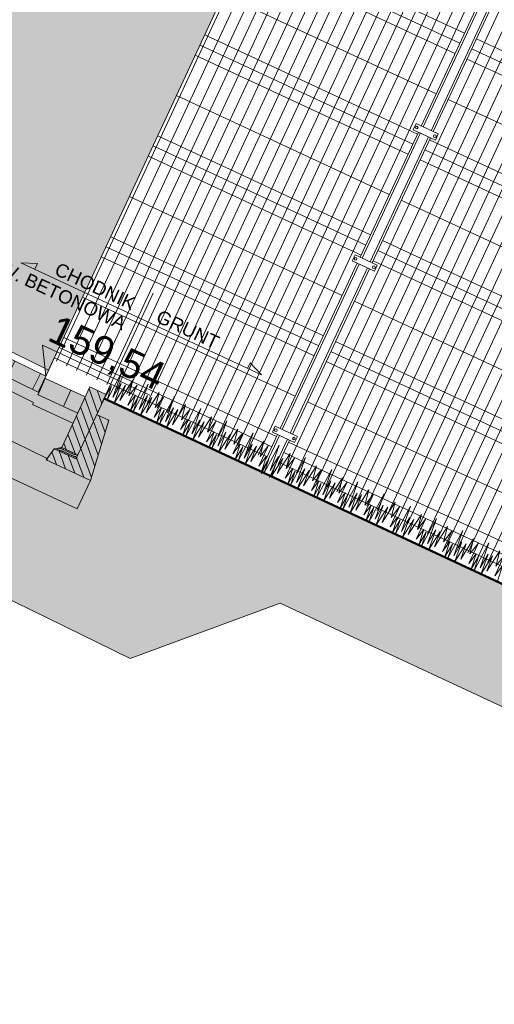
# Model space of a CAD drawing. Header units: millimetres. Extents: x 1962 to 3194, y -795 to -219.
# Tile 104 of 256: x 2363.65 to 2365.78, y -431.95 to -427.53. Entities that reach past the tile are written whole.
import ezdxf

# ---------------------------------------------------------------- set-up
doc = ezdxf.new("R2010")
doc.units = ezdxf.units.MM
doc.layers.get('0').update_dxf_attribs({"lineweight": 5})
for name, color, linetype, lineweight in [('A_elewacje kolorystyka', 252, 'Continuous', 9), ('A_flagi przekrojowe', 92, 'Continuous', 9), ('A_hatch nawierzchnia', 253, 'Continuous', 9), ('A_hatch przekroje', 125, 'Continuous', 9), ('A_koty wysokośc.', 53, 'Continuous', 9), ('A_ogrodzenie 2_4m', 45, 'Continuous', 9), ('A_przekrojowe', 42, 'Continuous', 9), ('A_widok', 142, 'Continuous', 9)]:
    doc.layers.add(name, color=color, linetype=linetype, lineweight=lineweight)
doc.styles.get("Standard").update_dxf_attribs({"font": 'arial.ttf'})
pattern_1 = [(135, (0.030723, 0.21), (0.02245064, 0.02245064), [])]

# ---------------------------------------------------------------- blocks, each defined once
blk = doc.blocks.new('zw$CA91')
at = {"layer": 'A_koty wysokośc.'}
h = blk.add_hatch(color=256, dxfattribs=at)
h.dxf.hatch_style = 1
h.paths.add_polyline_path([(-0.448, 0.753), (0, 0), (0, 0.753)])
blk.add_lwpolyline([(2.874, 0.753), (-0.448, 0.753), (0, 0), (0, 0.753)], dxfattribs=at)
blk = doc.blocks.new('zw$5246')
at = {"layer": 'A_ogrodzenie 2_4m'}
blk.add_lwpolyline([(-0.095, 0.015), (0.015, 0.015), (0.015, -0.015), (-0.095, -0.015), (-0.095, 0.015)], dxfattribs=at)
for centre in [(-0.085, 0), (0.005, 0)]:
    blk.add_circle(centre, 0.006, dxfattribs=at)
blk = doc.blocks.new('zw$607D')
at = {"layer": 'A_elewacje kolorystyka'}
h = blk.add_hatch(color=9, dxfattribs=at)
h.dxf.hatch_style = 1
h.paths.add_polyline_path([(-7.6383, 2.6273), (-7.6383, 1.0273), (-7.6383, 0.0375), (-6.2693, 0.01), (-6.2693, 2.8773), (-7.6383, 2.8773)])
at = {"layer": 'A_hatch nawierzchnia'}
h = blk.add_hatch(color=253, dxfattribs=at)
h.dxf.hatch_style = 2
h.paths.add_polyline_path([(-24.2093, 0.34), (-24.2093, 0.26), (-6.2693, -0.1), (-6.2693, -0.03), (-6.2693, -0.02)])
h = blk.add_hatch(color=253, dxfattribs=at)
h.dxf.hatch_style = 2
h.paths.add_polyline_path([(-6.0693, -0.11), (-6.2693, -0.11), (-6.2693, -0.1), (-6.2693, -0.03), (-6.0693, -0.03)])
at = {"layer": 'A_hatch przekroje'}
h = blk.add_hatch(dxfattribs=at)
h.set_pattern_fill('EARTH2', color=256, scale=0.03, angle=69.9782, style=2)
h.set_pattern_definition([(225, (-78.4693, 4.5083), (1e-16, -1.077631), [0.3429, -0.4191]), (225, (-78.2268, 4.2658), (1e-16, -1.077631), [0.3429, -0.4191]), (225, (-78.2861, 4.3251), (1e-16, -1.077631), [0.35052, -0.41148]), (225, (-78.34535, 4.3843), (1e-16, -1.077631), [0.35052, -0.41148]), (225, (-78.4046, 4.4436), (1e-16, -1.077631), [0.35052, -0.41148]), (225, (-78.4046, 4.9824), (1e-16, -1.077631), [0.3429, -0.4191]), (225, (-78.34535, 4.92315), (1e-16, -1.077631), [0.3429, -0.4191]), (225, (-78.2861, 4.8639), (1e-16, -1.077631), [0.3429, -0.4191]), (225, (-78.2268, 4.8046), (1e-16, -1.077631), [0.3429, -0.4191]), (225, (-78.4693, 5.0471), (1e-16, -1.077631), [0.3429, -0.4191]), (315, (-78.98654, 4.5298), (1.077631, 0), [0.3429, -0.4191]), (315, (-78.7387, 4.7777), (1.077631, 0), [0.3429, -0.4191]), (315, (-78.80334, 4.713), (1.077631, 0), [0.3429, -0.4191]), (315, (-78.8626, 4.65374), (1.077631, 0), [0.3429, -0.4191]), (315, (-78.9219, 4.5945), (1.077631, 0), [0.3429, -0.4191]), (315, (-78.3831, 4.5945), (1.077631, 0), [0.35052, -0.41148]), (315, (-78.3238, 4.65374), (1.077631, 0), [0.35052, -0.41148]), (315, (-78.2645, 4.713), (1.077631, 0), [0.35052, -0.41148]), (315, (-78.1999, 4.7777), (1.077631, 0), [0.3429, -0.4191]), (315, (-78.4423, 4.5352), (1.077631, 0), [0.3429, -0.4191])])
h.paths.add_polyline_path([(-131.3806, -0.9503), (-128.5486, -0.9503), (-128.1695, -0.6713), (-127.4013, -0.6606), (-127.1193, -0.9285), (-126.3193, -0.9285), (-125.7914, -0.54), (-24.0282, -0.54), (-23.6193, -0.9285), (-22.8193, -0.9285), (-22.4739, -0.6743), (-5.3893, -1.0103), (-4.8842, -0.5), (-0.6149, -0.5), (-0.12, 0), (-5.9893, 0), (-5.9893, 0.02), (-6.0693, 0.02), (-6.0693, -0.03), (-6.2693, -0.03), (-6.2693, -0.11), (-6.0693, -0.11), (-6.0693, -0.16), (-6.0693, -0.28), (-6.0978, -0.2995), (-6.1093, -0.36), (-5.8893, -0.36), (-5.8893, -0.5003), (-6.2585, -0.5003), (-24.3693, -0.1369), (-24.3693, -0.04), (-24.1093, -0.04), (-24.1093, 0.09), (-24.2093, 0.24), (-24.2093, 0.34), (-24.2693, 0.34), (-24.2693, 0.24), (-24.3693, 0.09), (-24.3693, 0.0473), (-26.8255, -0.004), (-26.8255, -0.264), (-27.0855, -0.264), (-27.0855, -0.004), (-30.3119, 0.0634), (-33.5384, -0.004), (-33.5384, -0.264), (-33.7984, -0.264), (-33.7984, -0.004), (-35.9184, 0.0403), (-38.0384, -0.004), (-38.0384, -0.264), (-38.2984, -0.264), (-38.2984, -0.004), (-40.4184, 0.0403), (-42.5384, -0.004), (-42.5384, -0.264), (-42.7984, -0.264), (-42.7984, -0.004), (-44.9184, 0.0403), (-47.0384, -0.004), (-47.0384, -0.264), (-47.2984, -0.264), (-47.2984, -0.004), (-49.4184, 0.0403), (-51.5384, -0.004), (-51.5384, -0.264), (-51.7984, -0.264), (-51.7984, -0.004), (-53.9184, 0.0403), (-56.0384, -0.004), (-56.0384, -0.264), (-56.2984, -0.264), (-56.2984, -0.004), (-58.4184, 0.0403), (-60.5384, -0.004), (-60.5384, -0.264), (-60.7984, -0.264), (-60.7984, -0.004), (-62.9184, 0.0403), (-65.0384, -0.004), (-65.0384, -0.264), (-65.2984, -0.264), (-65.2984, -0.004), (-67.4184, 0.0403), (-69.5384, -0.004), (-69.5384, -0.264), (-69.7984, -0.264), (-69.7984, -0.004), (-71.9184, 0.0403), (-74.0384, -0.004), (-74.0384, -0.264), (-74.2984, -0.264), (-74.2984, -0.004), (-76.4184, 0.0403), (-78.5384, -0.004), (-78.5384, -0.264), (-78.7984, -0.264), (-78.7984, -0.004), (-80.9184, 0.0403), (-83.0384, -0.004), (-83.0384, -0.264), (-83.2984, -0.264), (-83.2984, -0.004), (-85.4184, 0.0403), (-87.5384, -0.004), (-87.5384, -0.264), (-87.7984, -0.264), (-87.7984, -0.004), (-89.9184, 0.0403), (-92.0384, -0.004), (-92.0384, -0.264), (-92.2984, -0.264), (-92.2984, -0.004), (-94.4184, 0.0403), (-96.5384, -0.004), (-96.5384, -0.264), (-96.7984, -0.264), (-96.7984, -0.004), (-98.9184, 0.0403), (-101.0384, -0.004), (-101.0384, -0.264), (-101.2984, -0.264), (-101.2984, -0.004), (-103.4184, 0.0403), (-105.5384, -0.004), (-105.5384, -0.264), (-105.7984, -0.264), (-105.7984, -0.004), (-107.9184, 0.0403), (-110.0384, -0.004), (-110.0384, -0.264), (-110.2984, -0.264), (-110.2984, -0.004), (-112.4184, 0.0403), (-114.5384, -0.004), (-114.5384, -0.264), (-114.7984, -0.264), (-114.7984, -0.004), (-116.9184, 0.0403), (-119.0384, -0.004), (-119.0384, -0.264), (-119.2984, -0.264), (-119.2984, -0.004), (-121.4184, 0.0403), (-123.5384, -0.004), (-123.5384, -0.264), (-123.7984, -0.264), (-123.7984, -0.004), (-125.5693, 0.033), (-125.5693, 0.09), (-125.6693, 0.24), (-125.6693, 0.34), (-125.7293, 0.34), (-125.7293, 0.24), (-125.8293, 0.09), (-125.8293, 0.0384), (-125.8293, -0.04), (-125.5693, -0.04), (-125.5693, -0.1369), (-128.1493, -0.1829), (-128.1493, -0.08), (-127.9293, -0.08), (-127.9408, -0.0195), (-127.9693, 0), (-127.9693, 0.3), (-128.0493, 0.3), (-128.0493, 0.27), (-132.6493, 0.27)])
h.paths.add_polyline_path([(-128.1493, -0.08), (-128.1093, 0.2), (-128.0493, 0.2), (-128.0493, 0), (-128.0493, -0.0195), (-127.9408, -0.0195), (-127.9293, -0.08)], flags=16)
h = blk.add_hatch(dxfattribs=at)
h.set_pattern_fill('LINE', color=256, scale=0.04, angle=113.9782, style=2)
h.set_pattern_definition([(89, (-163.44908, -3.11519), (-0.12698066, 0.00221646), [])])
h.paths.add_polyline_path([(-6.2693, -0.1), (-24.2093, 0.26), (-24.2093, 0.2948), (-24.2093, 0.34), (-6.2693, -0.02)])
h = blk.add_hatch(dxfattribs=at)
h.set_pattern_fill('CONC', color=256, scale=0.005, angle=245.0218, style=2)
h.set_pattern_definition([(220.04361, (-163.48915, -3.25503), (0.08170805, -0.09722548), [0, -0.127]), (220.04361, (-163.51872, -3.22182), (0.08170805, -0.09722548), [0, -0.127]), (220.04361, (-163.47751, -3.27677), (0.08170805, -0.09722548), [0, -0.127]), (198.242212, (-163.452286, -3.204146), (-0.3733845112, -0.1478987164), [0.01367828, -0.67023767]), (76.913512, (-163.465277, -3.208428), (-0.1282603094, -0.439575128), [0.00635, -0.62865]), (350.644912, (-163.463839, -3.202243), (-0.976375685, 0.1748124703), [0.01170876, -1.15917332]), (66.60871, (-163.44156, -3.16361), (0.015517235, 0.178933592), [0.00283985, -0.28114079]), (186.353512, (-163.440432, -3.161006), (-0.276159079, -0.066190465), [0.00457911, -0.45332599]), (328.478512, (-163.444983, -3.161513), (0.260641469, -0.112743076), [0.00401612, -0.39759318]), (85.04361, (-163.511955, -3.20618), (-0.08170808, 0.09722551), [0.0053881, -0.17421695]), (220.04361, (-163.51149, -3.20082), (-0.01551742, -0.17893353), [0.00762, -0.11938]), (355.04361, (-163.51732, -3.20572), (0.09722551, 0.08170808), [0.0053881, -0.17421695]), (111.608712, (-163.447994, -3.258602), (0.066190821, -0.276158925), [0.00401612, -0.39759318]), (220.04361, (-163.44947, -3.25487), (-0.01551742, -0.17893353), [0.00635, -0.12065]), (3.173712, (-163.454335, -3.258954), (0.455092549, 0.0506731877), [0.00635, -0.62865]), (73.733712, (-163.395648, -3.21627), (-0.112742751, -0.260641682), [0.00457911, -0.45332599]), (201.608712, (-163.394365, -3.211874), (0.276158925, 0.066190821), [0.00803224, -0.39357706]), (346.913512, (-163.401833, -3.214832), (-0.439575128, 0.1282603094), [0.00635, -0.62865]), (220.04361, (-163.42711, -3.23608), (0.08170805, -0.09722548), [0, -0.127]), (220.04361, (-163.4221, -3.18874), (0.08170805, -0.09722548), [0, -0.127]), (220.04361, (-163.47956, -3.17564), (0.08170805, -0.09722548), [0, -0.127]), (220.04361, (-163.48048, -3.22784), (0.08170805, -0.09722548), [0, -0.127]), (220.04361, (-163.4384, -3.22067), (0.08170805, -0.09722548), [0, -0.127]), (220.04361, (-163.41455, -3.20562), (0.08170805, -0.09722548), [0, -0.127]), (220.04361, (-163.42821, -3.20714), (0.08170805, -0.09722548), [0, -0.127]), (220.04361, (-163.44393, -3.18053), (0.08170805, -0.09722548), [0, -0.127]), (220.04361, (-163.41733, -3.16481), (0.08170805, -0.09722548), [0, -0.127]), (220.04361, (-163.3995, -3.18799), (0.08170805, -0.09722548), [0, -0.127]), (220.04361, (-163.37861, -3.20693), (0.08170805, -0.09722548), [0, -0.127]), (220.04361, (-163.40548, -3.23615), (0.08170805, -0.09722548), [0, -0.127]), (220.04361, (-163.4236, -3.25801), (0.08170805, -0.09722548), [0, -0.127]), (220.04361, (-163.4609, -3.28272), (0.08170805, -0.09722548), [0, -0.127]), (220.04361, (-163.4629, -3.23297), (0.08170805, -0.09722548), [0, -0.127]), (220.04361, (-163.43847, -3.2423), (0.08170805, -0.09722548), [0, -0.127]), (220.04361, (-163.48547, -3.20217), (0.08170805, -0.09722548), [0, -0.127]), (220.04361, (-163.46038, -3.1728), (0.08170805, -0.09722548), [0, -0.127]), (220.04361, (-163.50753, -3.17592), (0.08170805, -0.09722548), [0, -0.127]), (220.04361, (-163.47054, -3.15479), (0.08170805, -0.09722548), [0, -0.127]), (220.04361, (-163.44188, -3.12573), (0.08170805, -0.09722548), [0, -0.127]), (220.04361, (-163.45763, -3.13067), (0.08170805, -0.09722548), [0, -0.127]), (220.04361, (-163.44717, -3.1451), (0.08170805, -0.09722548), [0, -0.127]), (220.04361, (-163.52538, -3.18429), (0.08170805, -0.09722548), [0, -0.127]), (220.04361, (-163.50355, -3.23395), (0.08170805, -0.09722548), [0, -0.127]), (220.04361, (-163.47417, -3.25904), (0.08170805, -0.09722548), [0, -0.127]), (220.04361, (-163.48828, -3.15145), (0.08170805, -0.09722548), [0, -0.127])])
h.paths.add_polyline_path([(-24.2093, 0.24), (-24.2093, 0.26), (-6.2693, -0.1), (-6.2693, -0.11), (-6.0693, -0.11), (-6.0693, -0.16), (-6.2693, -0.16), (-6.2693, -0.1501), (-24.189, 0.2095)])
h = blk.add_hatch(dxfattribs=at)
h.set_pattern_fill('CONCRE', color=256, scale=0.008, angle=245.0218, style=2)
h.set_pattern_definition([(220.04361, (-163.44908, -3.11519), (-0.02482788, -0.28629365), [0.0254, -0.1778]), (310.04361, (-163.44908, -3.11519), (0.28629365, -0.02482788), [0.0254, -0.1778]), (355.04361, (-163.46852, -3.13153), (0.15556077, 0.13073289), [0.03592103, -0.25144718]), (220.04361, (-163.39499, -3.21903), (-0.02482788, -0.28629365), [0.0254, -0.1778]), (265.04361, (-163.41288, -3.21748), (0.13073289, -0.15556077), [0.0179605, -0.26940768]), (355.04361, (-163.41288, -3.21748), (0.15556077, 0.13073289), [0.0179605, -0.26940768]), (220.04361, (-163.42064, -3.30695), (-0.02482788, -0.28629365), [0.03592103, -0.16727897]), (265.04361, (-163.42064, -3.30695), (0.13073289, -0.15556077), [0.0254, -0.2619682]), (355.04361, (-163.44814, -3.33006), (0.15556077, 0.13073289), [0.0254, -0.2619682]), (310.04361, (-163.52334, -3.24396), (0.28629365, -0.02482788), [0.0254, -0.1778]), (265.04361, (-163.52334, -3.24396), (0.13073289, -0.15556077), [0.0179605, -0.26940768]), (355.04361, (-163.5249, -3.26185), (0.15556077, 0.13073289), [0.0179605, -0.26940768]), (220.04361, (-163.43584, -3.17042), (-0.02482788, -0.28629365), [0.0127, -0.17018]), (220.04361, (-163.51983, -3.30736), (-0.02482788, -0.28629365), [0.0127, -0.17018]), (310.04361, (-163.45487, -3.28595), (0.28629365, -0.02482788), [0.0127, -0.17018]), (355.04361, (-163.54786, -3.21479), (0.15556077, 0.13073289), [0.0179605, -0.26940768]), (355.04361, (-163.38992, -3.26454), (0.15556077, 0.13073289), [0.0179605, -0.26940768]), (265.04361, (-163.4791, -3.22751), (0.13073289, -0.15556077), [0.0179605, -0.26940768]), (310.04361, (-163.48621, -3.17957), (0.28629365, -0.02482788), [0.003175, -0.200025]), (310.04361, (-163.43835, -3.25133), (0.28629365, -0.02482788), [0.003175, -0.200025]), (310.04361, (-163.4888, -3.33934), (0.28629365, -0.02482788), [0.003175, -0.200025]), (310.04361, (-163.56068, -3.25875), (0.28629365, -0.02482788), [0.003175, -0.200025])])
h.paths.add_polyline_path([(-24.1093, 0.0079), (-24.1093, 0.09), (-24.189, 0.2095), (-6.2693, -0.1501), (-6.2693, -0.16), (-6.0693, -0.16), (-6.0693, -0.28), (-6.0978, -0.2995), (-6.108, -0.3533)])
h = blk.add_hatch(dxfattribs=at)
h.set_pattern_fill('ANSI36', color=256, scale=0.01, angle=24.9782, style=2)
h.set_pattern_definition([(45, (-163.449078, -3.115186), (0.01683798, 0.061739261), [0.079375, -0.015875, 0, -0.015875])])
h.paths.add_polyline_path([(-24.3693, -0.1369), (-6.2585, -0.5003), (-5.8893, -0.5003), (-5.8893, -0.36), (-6.1093, -0.36), (-6.108, -0.3533), (-6.0978, -0.2995), (-5.9893, -0.2995), (-5.9893, -0.28), (-6.0693, -0.28), (-6.0978, -0.2995), (-6.108, -0.3533), (-24.1093, 0.0079), (-24.1093, -0.04), (-24.3693, -0.04)])
h = blk.add_hatch(dxfattribs=at)
h.set_pattern_fill('LINE', color=256, scale=0.01, angle=200.0218, style=2)
h.set_pattern_definition(pattern_1)
h.paths.add_polyline_path([(-6.0693, -0.1), (-6.0693, -0.28), (-5.9893, -0.28), (-5.9893, -0.04), (-5.9893, 0), (-5.9893, 0.02), (-6.0693, 0.02), (-6.0693, -0.05)])
h = blk.add_hatch(dxfattribs=at)
h.set_pattern_fill('LINE', color=256, scale=0.04, angle=156.0218, style=2)
h.set_pattern_definition([(91, (0.03072, 0.21), (0.1269807, 0.0022165), [])])
h.paths.add_polyline_path([(-6.0693, -0.11), (-6.2693, -0.11), (-6.2693, -0.1), (-6.2693, -0.03), (-6.0693, -0.03)])
h = blk.add_hatch(dxfattribs=at)
h.set_pattern_fill('LINE', color=256, scale=0.01, angle=200.0218, style=2)
h.set_pattern_definition(pattern_1)
h.paths.add_polyline_path([(-5.9893, -0.08), (-5.9293, -0.08), (-5.8893, -0.36), (-6.1093, -0.36), (-6.0978, -0.2995), (-5.9893, -0.2995), (-5.9893, -0.28)])
h = blk.add_hatch(dxfattribs=at)
h.set_pattern_fill('DOTS', color=256, scale=0.005, angle=339.9782, style=2)
h.set_pattern_definition([(45, (-87.779277, 0.03), (-0.00280633, 0.0084189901), [0, -0.0079375])])
h.paths.add_polyline_path([(-6.0978, -0.2995), (-5.9893, -0.2995), (-5.9893, -0.28), (-6.0693, -0.28), (-6.089, -0.2997)])
at = {"layer": 'A_flagi przekrojowe'}
blk.add_line((-5.9893, -0.0301), (-5.9893, 0.5216), dxfattribs=at)
for points in [[(-5.9893, 0.3947), (-6.5857, 0.3947), (-6.517, 0.4227), (-6.517, 0.3947)], [(-5.9893, 0.3947), (-5.3928, 0.3947), (-5.4615, 0.4227), (-5.4615, 0.3947)]]:
    blk.add_lwpolyline(points, dxfattribs=at)
at = {"layer": 'A_hatch przekroje'}
blk.add_lwpolyline([(-132.6493, 0.27), (-131.3806, -0.9503), (-128.5486, -0.9503), (-128.1695, -0.6713), (-127.4013, -0.6606), (-127.1193, -0.9285), (-126.3193, -0.9285), (-125.7914, -0.54), (-24.0282, -0.54), (-23.6193, -0.9285), (-22.8193, -0.9285), (-22.4739, -0.6743), (-5.3893, -1.0103), (-4.8842, -0.5), (-0.6149, -0.5), (-0.12, 0)], dxfattribs=at)
at = {"layer": 'A_ogrodzenie 2_4m'}
for p, q in [((-6.2547, 0.0616), (-6.2547, 2.4916)), ((-6.2047, 0.0616), (-6.2047, 2.4916)), ((-6.1547, 0.0616), (-6.1547, 2.4916)), ((-6.1047, 0.0616), (-6.1047, 2.4916)), ((-6.0547, 0.0616), (-6.0547, 2.4916)), ((-6.0047, 0.0616), (-6.0047, 2.4916)), ((-5.9547, 0.0616), (-5.9547, 2.4916)), ((-5.9047, 0.0616), (-5.9047, 2.4916)), ((-5.8547, 0.0616), (-5.8547, 2.4916)), ((-5.8047, 0.0616), (-5.8047, 2.4916)), ((-5.7547, 0.0616), (-5.7547, 2.4916)), ((-5.7047, 0.0616), (-5.7047, 2.4916)), ((-5.6547, 0.0616), (-5.6547, 2.4916)), ((-5.6047, 0.0616), (-5.6047, 2.4916)), ((-5.5547, 0.0616), (-5.5547, 2.4916)), ((-5.5047, 0.0616), (-5.5047, 2.4916)), ((-5.4547, 0.0616), (-5.4547, 2.4916)), ((-5.4047, 0.0616), (-5.4047, 2.4916)), ((-5.3547, 0.0616), (-5.3547, 2.4916)), ((-5.3047, 0.0616), (-5.3047, 2.4916)), ((-5.2547, 0.0616), (-5.2547, 2.4916)), ((-5.1147, 0.0616), (-5.1147, 2.4916)), ((-5.0647, 0.0616), (-5.0647, 2.4916)), ((-5.0147, 0.0616), (-5.0147, 2.4916)), ((-4.9647, 0.0616), (-4.9647, 2.4916)), ((-4.9147, 0.0616), (-4.9147, 2.4916)), ((-4.8647, 0.0616), (-4.8647, 2.4916)), ((-4.8147, 0.0616), (-4.8147, 2.4916)), ((-4.7647, 0.0616), (-4.7647, 2.4916)), ((-4.7147, 0.0616), (-4.7147, 2.4916)), ((-4.6647, 0.0616), (-4.6647, 2.4916)), ((-4.6147, 0.0616), (-4.6147, 2.4916)), ((-4.5647, 0.0616), (-4.5647, 2.4916)), ((-4.5147, 0.0616), (-4.5147, 2.4916)), ((-4.4647, 0.0616), (-4.4647, 2.4916)), ((-4.4147, 0.0616), (-4.4147, 2.4916)), ((-4.3647, 0.0616), (-4.3647, 2.4916)), ((-4.3147, 0.0616), (-4.3147, 2.4916)), ((-4.2647, 0.0616), (-4.2647, 2.4916)), ((-4.2147, 0.0616), (-4.2147, 2.4916)), ((-4.1647, 0.0616), (-4.1647, 2.4916)), ((-4.1147, 0.0616), (-4.1147, 2.4916)), ((-5.2147, 1.7116), (-5.2147, 2.3416)), ((-5.1547, 1.7116), (-5.1547, 2.3416)), ((-6.2693, 2.1716), (-5.2147, 2.1716)), ((-5.1547, 2.1716), (-2.6247, 2.1716)), ((-6.2693, 2.1216), (-5.2147, 2.1216)), ((-5.1547, 2.1216), (-2.6247, 2.1216)), ((-6.2693, 2.0716), (-5.2147, 2.0716)), ((-5.1547, 2.0716), (-2.6247, 2.0716)), ((-6.2693, 1.8716), (-5.2147, 1.8716)), ((-5.1547, 1.8716), (-2.6247, 1.8716)), ((-5.2147, 1.0616), (-5.2147, 1.6816)), ((-5.1547, 1.0616), (-5.1547, 1.6816)), ((-6.2693, 1.6716), (-5.2147, 1.6716)), ((-5.1547, 1.6716), (-2.6247, 1.6716)), ((-6.2693, 1.6216), (-5.2147, 1.6216)), ((-5.1547, 1.6216), (-2.6247, 1.6216)), ((-6.2693, 1.5716), (-5.2147, 1.5716)), ((-5.1547, 1.5716), (-2.6247, 1.5716)), ((-6.2693, 1.3716), (-5.2147, 1.3716)), ((-5.1547, 1.3716), (-2.6247, 1.3716)), ((-6.2693, 1.1716), (-5.2147, 1.1716)), ((-5.1547, 1.1716), (-2.6247, 1.1716)), ((-6.2693, 1.1216), (-5.2147, 1.1216)), ((-5.1547, 1.1216), (-2.6247, 1.1216)), ((-6.2693, 1.0716), (-5.2147, 1.0716)), ((-5.1547, 1.0716), (-2.6247, 1.0716)), ((-5.2147, 0.2116), (-5.2147, 1.0316)), ((-5.1547, 0.2116), (-5.1547, 1.0316)), ((-6.2693, 0.8716), (-5.2147, 0.8716)), ((-5.1547, 0.8716), (-2.6247, 0.8716)), ((-6.2693, 0.6716), (-5.2147, 0.6716)), ((-5.1547, 0.6716), (-2.6247, 0.6716)), ((-6.2693, 0.6216), (-5.2147, 0.6216)), ((-5.1547, 0.6216), (-2.6247, 0.6216)), ((-6.2693, 0.5716), (-5.2147, 0.5716)), ((-5.1547, 0.5716), (-2.6247, 0.5716)), ((-6.2693, 0.3716), (-5.2147, 0.3716)), ((-5.1547, 0.3716), (-2.6247, 0.3716)), ((-5.2147, 0.0616), (-5.2147, 0.1816)), ((-5.1547, 0.0616), (-5.1547, 0.1816)), ((-6.2693, 0.1716), (-5.2147, 0.1716)), ((-5.1547, 0.1716), (-2.6247, 0.1716)), ((-6.2693, 0.1216), (-5.2147, 0.1216)), ((-5.1547, 0.1216), (-2.6247, 0.1216)), ((-6.2693, 0.0716), (-5.2147, 0.0716)), ((-5.1547, 0.0716), (-2.6247, 0.0716))]:
    blk.add_line(p, q, dxfattribs=at)
for points in [[(-5.2047, 2.3416), (-5.2047, 1.7116)], [(-5.1647, 1.7116), (-5.1647, 2.3416)], [(-5.2047, 1.6816), (-5.2047, 1.0616)], [(-5.1647, 1.0616), (-5.1647, 1.6816)], [(-5.2047, 1.0316), (-5.2047, 0.2116)], [(-5.1647, 0.2116), (-5.1647, 1.0316)]]:
    blk.add_lwpolyline(points, dxfattribs=at)
at = {"layer": 'A_przekrojowe'}
for p, q in [((-24.2093, 0.34), (-6.2693, -0.02)), ((-24.2093, 0.26), (-6.2693, -0.1)), ((-24.189, 0.2095), (-6.2693, -0.1501)), ((-24.1093, 0.0079), (-6.108, -0.3533)), ((-6.2693, -0.01), (-6.2693, -0.1)), ((-6.2693, -0.03), (-6.0693, -0.03)), ((-6.2693, -0.11), (-6.0693, -0.11)), ((-6.2693, -0.1501), (-6.2693, -0.16)), ((-6.2693, -0.16), (-6.0693, -0.16)), ((-5.8893, -0.36), (-5.8893, -0.5003)), ((-6.2585, -0.5003), (-5.8893, -0.5003))]:
    blk.add_line(p, q, dxfattribs=at)
for points in [[(-5.9893, -0.28), (-6.0693, -0.28), (-6.0693, 0.02), (-5.9893, 0.02)], [(-6.0693, -0.28), (-5.9893, -0.28), (-5.9893, 0.02), (-6.0693, 0.02)]]:
    blk.add_lwpolyline(points, close=True, dxfattribs=at)
at = {"layer": 'A_przekrojowe', "const_width": 0.01}
blk.add_lwpolyline([(-5.9893, 0), (0, 0)], dxfattribs=at)
at = {"layer": 'A_przekrojowe'}
for points in [[(-6.0978, -0.2995), (-6.1093, -0.36), (-5.8893, -0.36), (-5.9293, -0.08), (-5.9893, -0.08)], [(-6.0693, -0.28), (-6.0978, -0.2995), (-5.9893, -0.2995), (-5.9893, -0.28)]]:
    blk.add_lwpolyline(points, dxfattribs=at)
at = {"layer": 'A_widok'}
for p in [(-6.2693, 2.8747), (-10.7383, 0.0997)]:
    blk.add_line(p, (-6.2693, 0.01), dxfattribs=at)
for points in [[(-5.2047, 0.1816), (-5.2047, -0.0084)], [(-5.1647, -0.0084), (-5.1647, 0.1816)], [(-5.8593, 0.0002), (-5.8593, 0.0002), (-5.868, 0.0721), (-5.8799, 0.0181), (-5.8801, 0.1176), (-5.8937, 0.0592), (-5.9067, 0.1287), (-5.9211, 0.0215), (-5.9273, 0.0943), (-5.9399, 0.0001), (-5.9487, 0.0934), (-5.9554, 0.0214), (-5.9668, 0.1414), (-5.9751, 0), (-5.9829, 0.0659), (-5.9893, 0)], [(-5.7294, 0.0005), (-5.7294, 0.0005), (-5.7381, 0.0724), (-5.75, 0.0183), (-5.7502, 0.1178), (-5.7638, 0.0595), (-5.7768, 0.1289), (-5.7912, 0.0217), (-5.7973, 0.0946), (-5.81, 0.0003), (-5.8187, 0.0937), (-5.8255, 0.0216), (-5.8368, 0.1416), (-5.8452, 0.0003), (-5.853, 0.0662), (-5.8593, 0.0002)], [(-5.5994, 0.0007), (-5.5994, 0.0007), (-5.6081, 0.0726), (-5.6201, 0.0186), (-5.6202, 0.118), (-5.6339, 0.0597), (-5.6468, 0.1291), (-5.6612, 0.0219), (-5.6674, 0.0948), (-5.6801, 0.0006), (-5.6888, 0.0939), (-5.6955, 0.0219), (-5.7069, 0.1419), (-5.7152, 0.0005), (-5.7231, 0.0664), (-5.7294, 0.0005)], [(-5.4695, 0.0003), (-5.4695, 0.0003), (-5.4779, 0.0723), (-5.49, 0.0183), (-5.4898, 0.1178), (-5.5036, 0.0595), (-5.5163, 0.129), (-5.5312, 0.0219), (-5.537, 0.0947), (-5.5501, 0.0006), (-5.5584, 0.0939), (-5.5655, 0.0219), (-5.5763, 0.142), (-5.5853, 0.0007), (-5.5928, 0.0666), (-5.5994, 0.0007)], [(-5.3396, 0.0006), (-5.3396, 0.0006), (-5.3483, 0.0725), (-5.3602, 0.0185), (-5.3603, 0.1179), (-5.374, 0.0596), (-5.387, 0.129), (-5.4013, 0.0218), (-5.4075, 0.0947), (-5.4202, 0.0004), (-5.4289, 0.0938), (-5.4356, 0.0217), (-5.447, 0.1418), (-5.4553, 0.0004), (-5.4632, 0.0663), (-5.4695, 0.0003)], [(-5.2096, 0.0008), (-5.2096, 0.0008), (-5.2183, 0.0727), (-5.2302, 0.0187), (-5.2304, 0.1181), (-5.244, 0.0598), (-5.257, 0.1292), (-5.2714, 0.022), (-5.2775, 0.0949), (-5.2902, 0.0007), (-5.299, 0.094), (-5.3057, 0.022), (-5.3171, 0.142), (-5.3254, 0.0006), (-5.3332, 0.0665), (-5.3396, 0.0006)], [(-5.0797, 0.001), (-5.0797, 0.001), (-5.0884, 0.073), (-5.1003, 0.0189), (-5.1005, 0.1184), (-5.1141, 0.06), (-5.1271, 0.1295), (-5.1415, 0.0223), (-5.1476, 0.0951), (-5.1603, 0.0009), (-5.169, 0.0942), (-5.1758, 0.0222), (-5.1871, 0.1422), (-5.1954, 0.0008), (-5.2033, 0.0667), (-5.2096, 0.0008)], [(-4.9497, 0.0007), (-4.9497, 0.0007), (-4.9581, 0.0726), (-4.9703, 0.0187), (-4.97, 0.1181), (-4.9839, 0.0599), (-4.9965, 0.1293), (-5.0114, 0.0222), (-5.0172, 0.0951), (-5.0303, 0.0009), (-5.0387, 0.0943), (-5.0457, 0.0223), (-5.0565, 0.1423), (-5.0655, 0.001), (-5.073, 0.067), (-5.0797, 0.001)], [(-4.8198, 0.0009), (-4.8198, 0.0009), (-4.8285, 0.0728), (-4.8404, 0.0188), (-4.8406, 0.1183), (-4.8542, 0.0599), (-4.8672, 0.1294), (-4.8816, 0.0222), (-4.8877, 0.095), (-4.9004, 0.0008), (-4.9091, 0.0941), (-4.9159, 0.0221), (-4.9272, 0.1421), (-4.9356, 0.0007), (-4.9434, 0.0666), (-4.9497, 0.0007)], [(-4.6898, 0.0012), (-4.6898, 0.0012), (-4.6985, 0.0731), (-4.7104, 0.019), (-4.7106, 0.1185), (-4.7242, 0.0602), (-4.7372, 0.1296), (-4.7516, 0.0224), (-4.7578, 0.0953), (-4.7704, 0.001), (-4.7792, 0.0944), (-4.7859, 0.0223), (-4.7973, 0.1423), (-4.8056, 0.001), (-4.8134, 0.0669), (-4.8198, 0.0009)], [(-4.5599, 0.0014), (-4.5599, 0.0014), (-4.5686, 0.0733), (-4.5805, 0.0193), (-4.5807, 0.1187), (-4.5943, 0.0604), (-4.6073, 0.1298), (-4.6217, 0.0226), (-4.6278, 0.0955), (-4.6405, 0.0013), (-4.6492, 0.0946), (-4.656, 0.0226), (-4.6673, 0.1426), (-4.6757, 0.0012), (-4.6835, 0.0671), (-4.6898, 0.0012)], [(-4.4299, 0.001), (-4.4299, 0.001), (-4.4383, 0.073), (-4.4505, 0.019), (-4.4502, 0.1185), (-4.4641, 0.0602), (-4.4768, 0.1297), (-4.4916, 0.0226), (-4.4974, 0.0954), (-4.5106, 0.0013), (-4.5189, 0.0946), (-4.5259, 0.0226), (-4.5368, 0.1427), (-4.5457, 0.0014), (-4.5533, 0.0673), (-4.5599, 0.0014)], [(-4.3, 0.0013), (-4.3, 0.0013), (-4.3087, 0.0732), (-4.3206, 0.0192), (-4.3208, 0.1186), (-4.3344, 0.0603), (-4.3474, 0.1297), (-4.3618, 0.0225), (-4.3679, 0.0954), (-4.3806, 0.0011), (-4.3894, 0.0945), (-4.3961, 0.0224), (-4.4075, 0.1425), (-4.4158, 0.0011), (-4.4236, 0.067), (-4.4299, 0.001)], [(-4.1701, 0.0015), (-4.1701, 0.0015), (-4.1788, 0.0734), (-4.1907, 0.0194), (-4.1908, 0.1188), (-4.2045, 0.0605), (-4.2175, 0.1299), (-4.2318, 0.0227), (-4.238, 0.0956), (-4.2507, 0.0014), (-4.2594, 0.0947), (-4.2661, 0.0227), (-4.2775, 0.1427), (-4.2858, 0.0013), (-4.2937, 0.0672), (-4.3, 0.0013)], [(-4.0401, 0.0017), (-4.0401, 0.0017), (-4.0488, 0.0737), (-4.0607, 0.0196), (-4.0609, 0.1191), (-4.0745, 0.0607), (-4.0875, 0.1302), (-4.1019, 0.023), (-4.108, 0.0958), (-4.1207, 0.0016), (-4.1295, 0.0949), (-4.1362, 0.0229), (-4.1476, 0.1429), (-4.1559, 0.0015), (-4.1637, 0.0674), (-4.1701, 0.0015)]]:
    blk.add_lwpolyline(points, dxfattribs=at)
at = {"layer": 'A_koty wysokośc.', "xscale": 0.16, "yscale": 0.16, "zscale": 0.16}
blk.add_blockref('zw$CA91', (-6.2693, -0.02), dxfattribs=at)
at = {"layer": 'A_ogrodzenie 2_4m'}
for p in [(-5.1447, 1.6966), (-5.1447, 0.1966)]:
    blk.add_blockref('zw$5246', p, dxfattribs=at)
at = {"layer": 'A_ogrodzenie 2_4m', "xscale": -1, "rotation": 179.9999999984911}
blk.add_blockref('zw$5246', (-5.1447, 1.0466), dxfattribs=at)
at = {"layer": 'A_flagi przekrojowe', "char_height": 0.06, "width": 0.996735, "attachment_point": 1}
for s, insert in [('{\\fArial|b0|i0|c0|p34;\\W8.73671;   }CHODNIK\\P{\\fArial|b0|i0|c0|p34;\\W5.70084;  }NAW. BETONOWA', (-7.0425, 0.4703)), ('GRUNT', (-5.9287, 0.4703))]:
    blk.add_mtext(s, dxfattribs=dict(at, insert=insert))
at = {"layer": 'A_koty wysokośc.', "insert": (-6.3374, 0.1812), "char_height": 0.128, "width": 0.825285, "attachment_point": 4}
blk.add_mtext('159,54', dxfattribs=at)

msp = doc.modelspace()

# ---------------------------------------------------------------- block references
at = {"rotation": 335.0218058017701}
msp.add_blockref('zw$607D', (2369.4566, -431.759), dxfattribs=at)

doc.saveas('drawing.dxf')
